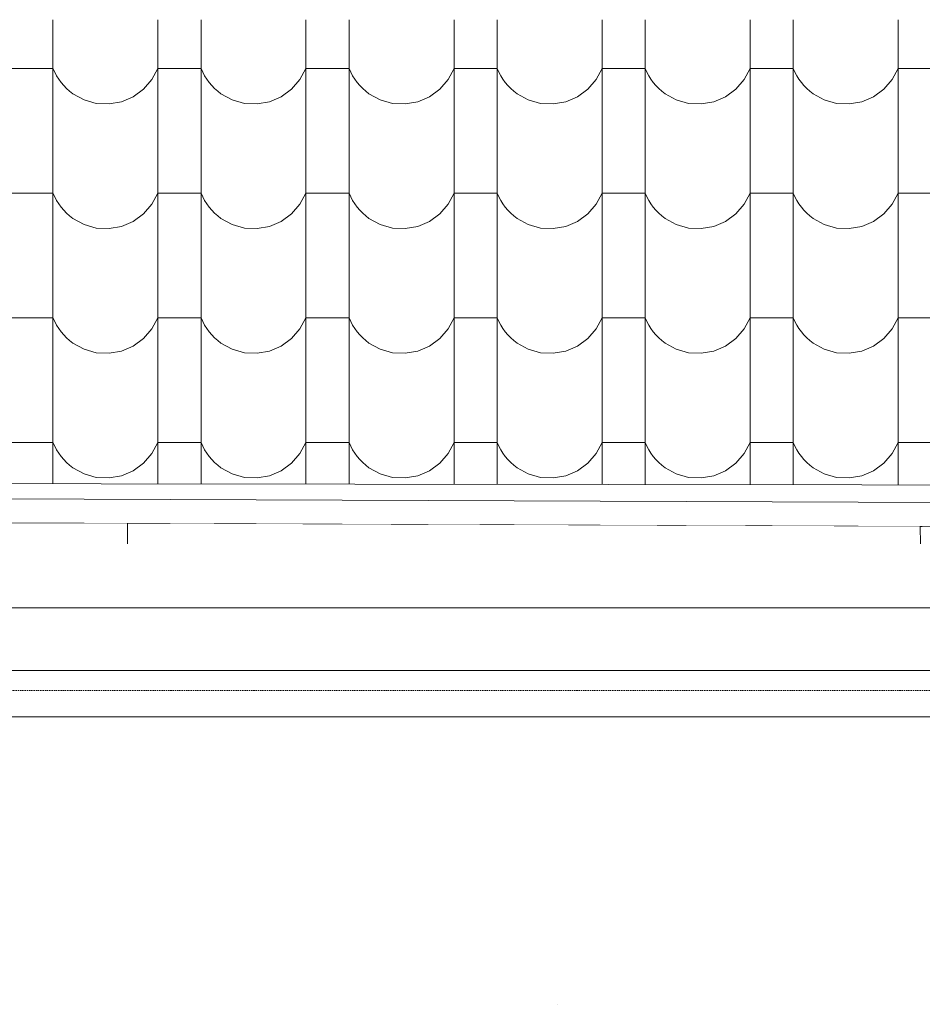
# Model space of a CAD drawing. Header units: millimetres. Extents: x -20699 to 32021, y -4298 to 11971.
# Tile 27 of 74: x -11418 to -10412, y 6480 to 7578. Entities that reach past the tile are written whole.
import ezdxf

# ---------------------------------------------------------------- set-up
doc = ezdxf.new("R2010")
doc.units = ezdxf.units.MM
doc.header["$MEASUREMENT"] = 0
doc.linetypes.add('Wipeout_Contour', pattern=[1000, 0, -1000])
doc.linetypes.add('Čárkovaná S', pattern=[2.5, 1.5, -1])
for name, color, linetype in [('A-A_1_2D prvky - obecné', 7, 'Continuous'), ('A-A_1_Bourané_Konstrukce - střechy a skořepiny', 7, 'Continuous'), ('A-A_1_Bourané_Výplně - Povrchové', 7, 'Continuous'), ('A-A_1_Konstrukce - krov', 7, 'Continuous'), ('A-A_1_Konstrukce - střechy a skořepiny', 7, 'Continuous'), ('A-A_1_Výplně - Povrchové', 7, 'Continuous')]:
    doc.layers.add(name, color=color, linetype=linetype)

# ---------------------------------------------------------------- blocks, each defined once
blk = doc.blocks.new('*X1', base_point=(-21954.7, -8431.5))
at = {"layer": 'A-A_1_Bourané_Výplně - Povrchové', "color": 251, "linetype": 'Continuous', "lineweight": 20, "true_color": 0x6a6a6a}
for p, q in [((-11380.9, 7577.5), (-11380.9, 7439)), ((-11263.9, 7577.5), (-11263.9, 7439)), ((-11215.9, 7577.5), (-11215.9, 7439)), ((-11098.9, 7577.5), (-11098.9, 7439)), ((-11050.9, 7577.5), (-11050.9, 7439)), ((-10933.9, 7577.5), (-10933.9, 7439)), ((-10885.9, 7577.5), (-10885.9, 7439)), ((-10768.9, 7577.5), (-10768.9, 7439)), ((-10720.9, 7577.5), (-10720.9, 7439)), ((-10603.9, 7577.5), (-10603.9, 7439)), ((-10555.9, 7577.5), (-10555.9, 7439)), ((-10438.9, 7577.5), (-10438.9, 7439)), ((-11404.9, 7523.5), (-11428.9, 7523.5)), ((-11380.9, 7523.5), (-11404.9, 7523.5)), ((-11380.9, 7523.5), (-11379, 7519.3)), ((-11270.6, 7511), (-11263.9, 7523.5)), ((-11239.9, 7523.5), (-11263.9, 7523.5)), ((-11215.9, 7523.5), (-11239.9, 7523.5)), ((-11215.9, 7523.5), (-11214, 7519.3)), ((-11105.6, 7511), (-11098.9, 7523.5)), ((-11074.9, 7523.5), (-11098.9, 7523.5)), ((-11050.9, 7523.5), (-11074.9, 7523.5)), ((-11050.9, 7523.5), (-11049, 7519.3)), ((-10940.6, 7511), (-10933.9, 7523.5)), ((-10909.9, 7523.5), (-10933.9, 7523.5)), ((-10885.9, 7523.5), (-10909.9, 7523.5)), ((-10885.9, 7523.5), (-10884, 7519.3)), ((-10775.6, 7511), (-10768.9, 7523.5)), ((-10744.9, 7523.5), (-10768.9, 7523.5)), ((-10720.9, 7523.5), (-10744.9, 7523.5)), ((-10720.9, 7523.5), (-10719, 7519.3)), ((-10610.6, 7511), (-10603.9, 7523.5)), ((-10579.9, 7523.5), (-10603.9, 7523.5)), ((-10555.9, 7523.5), (-10579.9, 7523.5)), ((-10555.9, 7523.5), (-10554, 7519.3)), ((-10445.6, 7511), (-10438.9, 7523.5)), ((-10414.9, 7523.5), (-10438.9, 7523.5)), ((-10390.9, 7523.5), (-10414.9, 7523.5)), ((-11379, 7519.3), (-11376.9, 7515.3)), ((-11376.9, 7515.3), (-11374.5, 7511.4)), ((-11374.5, 7511.4), (-11371.8, 7507.7)), ((-11279.9, 7500.2), (-11270.6, 7511)), ((-11214, 7519.3), (-11211.9, 7515.3)), ((-11211.9, 7515.3), (-11209.5, 7511.4)), ((-11209.5, 7511.4), (-11206.8, 7507.7)), ((-11114.9, 7500.2), (-11105.6, 7511)), ((-11049, 7519.3), (-11046.9, 7515.3)), ((-11046.9, 7515.3), (-11044.5, 7511.4)), ((-11044.5, 7511.4), (-11041.8, 7507.7)), ((-10949.9, 7500.2), (-10940.6, 7511)), ((-10884, 7519.3), (-10881.9, 7515.3)), ((-10881.9, 7515.3), (-10879.5, 7511.4)), ((-10879.5, 7511.4), (-10876.8, 7507.7)), ((-10784.9, 7500.2), (-10775.6, 7511)), ((-10719, 7519.3), (-10716.9, 7515.3)), ((-10716.9, 7515.3), (-10714.5, 7511.4)), ((-10714.5, 7511.4), (-10711.8, 7507.7)), ((-10619.9, 7500.2), (-10610.6, 7511)), ((-10554, 7519.3), (-10551.9, 7515.3)), ((-10551.9, 7515.3), (-10549.5, 7511.4)), ((-10549.5, 7511.4), (-10546.8, 7507.7)), ((-10454.9, 7500.2), (-10445.6, 7511)), ((-11371.8, 7507.7), (-11368.9, 7504.3)), ((-11368.9, 7504.3), (-11365.7, 7501)), ((-11365.7, 7501), (-11362.3, 7498)), ((-11362.3, 7498), (-11358.7, 7495.2)), ((-11291.4, 7491.9), (-11279.9, 7500.2)), ((-11206.8, 7507.7), (-11203.9, 7504.3)), ((-11203.9, 7504.3), (-11200.7, 7501)), ((-11200.7, 7501), (-11197.3, 7498)), ((-11197.3, 7498), (-11193.7, 7495.2)), ((-11126.4, 7491.9), (-11114.9, 7500.2)), ((-11041.8, 7507.7), (-11038.9, 7504.3)), ((-11038.9, 7504.3), (-11035.7, 7501)), ((-11035.7, 7501), (-11032.3, 7498)), ((-11032.3, 7498), (-11028.7, 7495.2)), ((-10961.4, 7491.9), (-10949.9, 7500.2)), ((-10876.8, 7507.7), (-10873.9, 7504.3)), ((-10873.9, 7504.3), (-10870.7, 7501)), ((-10870.7, 7501), (-10867.3, 7498)), ((-10867.3, 7498), (-10863.7, 7495.2)), ((-10796.4, 7491.9), (-10784.9, 7500.2)), ((-10711.8, 7507.7), (-10708.9, 7504.3)), ((-10708.9, 7504.3), (-10705.7, 7501)), ((-10705.7, 7501), (-10702.3, 7498)), ((-10702.3, 7498), (-10698.7, 7495.2)), ((-10631.4, 7491.9), (-10619.9, 7500.2)), ((-10546.8, 7507.7), (-10543.9, 7504.3)), ((-10543.9, 7504.3), (-10540.7, 7501)), ((-10540.7, 7501), (-10537.3, 7498)), ((-10537.3, 7498), (-10533.7, 7495.2)), ((-10466.4, 7491.9), (-10454.9, 7500.2)), ((-11358.7, 7495.2), (-11346.2, 7488.4)), ((-11346.2, 7488.4), (-11332.6, 7484.5)), ((-11304.4, 7486.3), (-11291.4, 7491.9)), ((-11193.7, 7495.2), (-11181.2, 7488.4)), ((-11181.2, 7488.4), (-11167.6, 7484.5)), ((-11139.4, 7486.3), (-11126.4, 7491.9)), ((-11028.7, 7495.2), (-11016.2, 7488.4)), ((-11016.2, 7488.4), (-11002.6, 7484.5)), ((-10974.4, 7486.3), (-10961.4, 7491.9)), ((-10863.7, 7495.2), (-10851.2, 7488.4)), ((-10851.2, 7488.4), (-10837.6, 7484.5)), ((-10809.4, 7486.3), (-10796.4, 7491.9)), ((-10698.7, 7495.2), (-10686.2, 7488.4)), ((-10686.2, 7488.4), (-10672.6, 7484.5)), ((-10644.4, 7486.3), (-10631.4, 7491.9)), ((-10533.7, 7495.2), (-10521.2, 7488.4)), ((-10521.2, 7488.4), (-10507.6, 7484.5)), ((-10479.4, 7486.3), (-10466.4, 7491.9)), ((-11332.6, 7484.5), (-11318.4, 7483.8)), ((-11318.4, 7483.8), (-11304.4, 7486.3)), ((-11167.6, 7484.5), (-11153.4, 7483.8)), ((-11153.4, 7483.8), (-11139.4, 7486.3)), ((-11002.6, 7484.5), (-10988.4, 7483.8)), ((-10988.4, 7483.8), (-10974.4, 7486.3)), ((-10837.6, 7484.5), (-10823.4, 7483.8)), ((-10823.4, 7483.8), (-10809.4, 7486.3)), ((-10672.6, 7484.5), (-10658.4, 7483.8)), ((-10658.4, 7483.8), (-10644.4, 7486.3)), ((-10507.6, 7484.5), (-10493.4, 7483.8)), ((-10493.4, 7483.8), (-10479.4, 7486.3)), ((-11380.9, 7438.5), (-11380.9, 7300)), ((-11263.9, 7438.5), (-11263.9, 7300)), ((-11215.9, 7438.5), (-11215.9, 7300)), ((-11098.9, 7438.5), (-11098.9, 7300)), ((-11050.9, 7438.5), (-11050.9, 7300)), ((-10933.9, 7438.5), (-10933.9, 7300)), ((-10885.9, 7438.5), (-10885.9, 7300)), ((-10768.9, 7438.5), (-10768.9, 7300)), ((-10720.9, 7438.5), (-10720.9, 7300)), ((-10603.9, 7438.5), (-10603.9, 7300)), ((-10555.9, 7438.5), (-10555.9, 7300)), ((-10438.9, 7438.5), (-10438.9, 7300)), ((-11404.9, 7384.5), (-11428.9, 7384.5)), ((-11380.9, 7384.5), (-11404.9, 7384.5)), ((-11380.9, 7384.5), (-11379, 7380.3)), ((-11379, 7380.3), (-11376.9, 7376.3)), ((-11270.6, 7372), (-11263.9, 7384.5)), ((-11239.9, 7384.5), (-11263.9, 7384.5)), ((-11215.9, 7384.5), (-11239.9, 7384.5)), ((-11215.9, 7384.5), (-11214, 7380.3)), ((-11214, 7380.3), (-11211.9, 7376.3)), ((-11105.6, 7372), (-11098.9, 7384.5)), ((-11074.9, 7384.5), (-11098.9, 7384.5)), ((-11050.9, 7384.5), (-11074.9, 7384.5)), ((-11050.9, 7384.5), (-11049, 7380.3)), ((-11049, 7380.3), (-11046.9, 7376.3)), ((-10940.6, 7372), (-10933.9, 7384.5)), ((-10909.9, 7384.5), (-10933.9, 7384.5)), ((-10885.9, 7384.5), (-10909.9, 7384.5)), ((-10885.9, 7384.5), (-10884, 7380.3)), ((-10884, 7380.3), (-10881.9, 7376.3)), ((-10775.6, 7372), (-10768.9, 7384.5)), ((-10744.9, 7384.5), (-10768.9, 7384.5)), ((-10720.9, 7384.5), (-10744.9, 7384.5)), ((-10720.9, 7384.5), (-10719, 7380.3)), ((-10719, 7380.3), (-10716.9, 7376.3)), ((-10610.6, 7372), (-10603.9, 7384.5)), ((-10579.9, 7384.5), (-10603.9, 7384.5)), ((-10555.9, 7384.5), (-10579.9, 7384.5)), ((-10555.9, 7384.5), (-10554, 7380.3)), ((-10554, 7380.3), (-10551.9, 7376.3)), ((-10445.6, 7372), (-10438.9, 7384.5)), ((-10414.9, 7384.5), (-10438.9, 7384.5)), ((-10390.9, 7384.5), (-10414.9, 7384.5)), ((-11376.9, 7376.3), (-11374.5, 7372.4)), ((-11374.5, 7372.4), (-11371.8, 7368.7)), ((-11371.8, 7368.7), (-11368.9, 7365.3)), ((-11279.9, 7361.2), (-11270.6, 7372)), ((-11211.9, 7376.3), (-11209.5, 7372.4)), ((-11209.5, 7372.4), (-11206.8, 7368.7)), ((-11206.8, 7368.7), (-11203.9, 7365.3)), ((-11114.9, 7361.2), (-11105.6, 7372)), ((-11046.9, 7376.3), (-11044.5, 7372.4)), ((-11044.5, 7372.4), (-11041.8, 7368.7)), ((-11041.8, 7368.7), (-11038.9, 7365.3)), ((-10949.9, 7361.2), (-10940.6, 7372)), ((-10881.9, 7376.3), (-10879.5, 7372.4)), ((-10879.5, 7372.4), (-10876.8, 7368.7)), ((-10876.8, 7368.7), (-10873.9, 7365.3)), ((-10784.9, 7361.2), (-10775.6, 7372)), ((-10716.9, 7376.3), (-10714.5, 7372.4)), ((-10714.5, 7372.4), (-10711.8, 7368.7)), ((-10711.8, 7368.7), (-10708.9, 7365.3)), ((-10619.9, 7361.2), (-10610.6, 7372)), ((-10551.9, 7376.3), (-10549.5, 7372.4)), ((-10549.5, 7372.4), (-10546.8, 7368.7)), ((-10546.8, 7368.7), (-10543.9, 7365.3)), ((-10454.9, 7361.2), (-10445.6, 7372)), ((-11368.9, 7365.3), (-11365.7, 7362)), ((-11365.7, 7362), (-11362.3, 7359)), ((-11362.3, 7359), (-11358.7, 7356.2)), ((-11358.7, 7356.2), (-11346.2, 7349.4)), ((-11291.4, 7352.9), (-11279.9, 7361.2)), ((-11203.9, 7365.3), (-11200.7, 7362)), ((-11200.7, 7362), (-11197.3, 7359)), ((-11197.3, 7359), (-11193.7, 7356.2)), ((-11193.7, 7356.2), (-11181.2, 7349.4)), ((-11126.4, 7352.9), (-11114.9, 7361.2)), ((-11038.9, 7365.3), (-11035.7, 7362)), ((-11035.7, 7362), (-11032.3, 7359)), ((-11032.3, 7359), (-11028.7, 7356.2)), ((-11028.7, 7356.2), (-11016.2, 7349.4)), ((-10961.4, 7352.9), (-10949.9, 7361.2)), ((-10873.9, 7365.3), (-10870.7, 7362)), ((-10870.7, 7362), (-10867.3, 7359)), ((-10867.3, 7359), (-10863.7, 7356.2)), ((-10863.7, 7356.2), (-10851.2, 7349.4)), ((-10796.4, 7352.9), (-10784.9, 7361.2)), ((-10708.9, 7365.3), (-10705.7, 7362)), ((-10705.7, 7362), (-10702.3, 7359)), ((-10702.3, 7359), (-10698.7, 7356.2)), ((-10698.7, 7356.2), (-10686.2, 7349.4)), ((-10631.4, 7352.9), (-10619.9, 7361.2)), ((-10543.9, 7365.3), (-10540.7, 7362)), ((-10540.7, 7362), (-10537.3, 7359)), ((-10537.3, 7359), (-10533.7, 7356.2)), ((-10533.7, 7356.2), (-10521.2, 7349.4)), ((-10466.4, 7352.9), (-10454.9, 7361.2)), ((-11346.2, 7349.4), (-11332.6, 7345.5)), ((-11332.6, 7345.5), (-11318.4, 7344.8)), ((-11318.4, 7344.8), (-11304.4, 7347.3)), ((-11304.4, 7347.3), (-11291.4, 7352.9)), ((-11181.2, 7349.4), (-11167.6, 7345.5)), ((-11167.6, 7345.5), (-11153.4, 7344.8)), ((-11153.4, 7344.8), (-11139.4, 7347.3)), ((-11139.4, 7347.3), (-11126.4, 7352.9)), ((-11016.2, 7349.4), (-11002.6, 7345.5)), ((-11002.6, 7345.5), (-10988.4, 7344.8)), ((-10988.4, 7344.8), (-10974.4, 7347.3)), ((-10974.4, 7347.3), (-10961.4, 7352.9)), ((-10851.2, 7349.4), (-10837.6, 7345.5)), ((-10837.6, 7345.5), (-10823.4, 7344.8)), ((-10823.4, 7344.8), (-10809.4, 7347.3)), ((-10809.4, 7347.3), (-10796.4, 7352.9)), ((-10686.2, 7349.4), (-10672.6, 7345.5)), ((-10672.6, 7345.5), (-10658.4, 7344.8)), ((-10658.4, 7344.8), (-10644.4, 7347.3)), ((-10644.4, 7347.3), (-10631.4, 7352.9)), ((-10521.2, 7349.4), (-10507.6, 7345.5)), ((-10507.6, 7345.5), (-10493.4, 7344.8)), ((-10493.4, 7344.8), (-10479.4, 7347.3)), ((-10479.4, 7347.3), (-10466.4, 7352.9)), ((-11380.9, 7299.5), (-11380.9, 7161)), ((-11263.9, 7299.5), (-11263.9, 7161)), ((-11215.9, 7299.5), (-11215.9, 7161)), ((-11098.9, 7299.5), (-11098.9, 7161)), ((-11050.9, 7299.5), (-11050.9, 7161)), ((-10933.9, 7299.5), (-10933.9, 7161)), ((-10885.9, 7299.5), (-10885.9, 7161)), ((-10768.9, 7299.5), (-10768.9, 7161)), ((-10720.9, 7299.5), (-10720.9, 7161)), ((-10603.9, 7299.5), (-10603.9, 7161)), ((-10555.9, 7299.5), (-10555.9, 7161)), ((-10438.9, 7299.5), (-10438.9, 7161)), ((-11404.9, 7245.5), (-11428.9, 7245.5)), ((-11380.9, 7245.5), (-11404.9, 7245.5)), ((-11380.9, 7245.5), (-11379, 7241.3)), ((-11270.6, 7233), (-11263.9, 7245.5)), ((-11239.9, 7245.5), (-11263.9, 7245.5)), ((-11215.9, 7245.5), (-11239.9, 7245.5)), ((-11215.9, 7245.5), (-11214, 7241.3)), ((-11105.6, 7233), (-11098.9, 7245.5)), ((-11074.9, 7245.5), (-11098.9, 7245.5)), ((-11050.9, 7245.5), (-11074.9, 7245.5)), ((-11050.9, 7245.5), (-11049, 7241.3)), ((-10940.6, 7233), (-10933.9, 7245.5)), ((-10909.9, 7245.5), (-10933.9, 7245.5)), ((-10885.9, 7245.5), (-10909.9, 7245.5)), ((-10885.9, 7245.5), (-10884, 7241.3)), ((-10775.6, 7233), (-10768.9, 7245.5)), ((-10744.9, 7245.5), (-10768.9, 7245.5)), ((-10720.9, 7245.5), (-10744.9, 7245.5)), ((-10720.9, 7245.5), (-10719, 7241.3)), ((-10610.6, 7233), (-10603.9, 7245.5)), ((-10579.9, 7245.5), (-10603.9, 7245.5)), ((-10555.9, 7245.5), (-10579.9, 7245.5)), ((-10555.9, 7245.5), (-10554, 7241.3)), ((-10445.6, 7233), (-10438.9, 7245.5)), ((-10414.9, 7245.5), (-10438.9, 7245.5)), ((-10390.9, 7245.5), (-10414.9, 7245.5)), ((-11379, 7241.3), (-11376.9, 7237.3)), ((-11376.9, 7237.3), (-11374.5, 7233.4)), ((-11214, 7241.3), (-11211.9, 7237.3)), ((-11211.9, 7237.3), (-11209.5, 7233.4)), ((-11049, 7241.3), (-11046.9, 7237.3)), ((-11046.9, 7237.3), (-11044.5, 7233.4)), ((-10884, 7241.3), (-10881.9, 7237.3)), ((-10881.9, 7237.3), (-10879.5, 7233.4)), ((-10719, 7241.3), (-10716.9, 7237.3)), ((-10716.9, 7237.3), (-10714.5, 7233.4)), ((-10554, 7241.3), (-10551.9, 7237.3)), ((-10551.9, 7237.3), (-10549.5, 7233.4)), ((-11374.5, 7233.4), (-11371.8, 7229.7)), ((-11371.8, 7229.7), (-11368.9, 7226.3)), ((-11368.9, 7226.3), (-11365.7, 7223)), ((-11279.9, 7222.2), (-11270.6, 7233)), ((-11209.5, 7233.4), (-11206.8, 7229.7)), ((-11206.8, 7229.7), (-11203.9, 7226.3)), ((-11203.9, 7226.3), (-11200.7, 7223)), ((-11114.9, 7222.2), (-11105.6, 7233)), ((-11044.5, 7233.4), (-11041.8, 7229.7)), ((-11041.8, 7229.7), (-11038.9, 7226.3)), ((-11038.9, 7226.3), (-11035.7, 7223)), ((-10949.9, 7222.2), (-10940.6, 7233)), ((-10879.5, 7233.4), (-10876.8, 7229.7)), ((-10876.8, 7229.7), (-10873.9, 7226.3)), ((-10873.9, 7226.3), (-10870.7, 7223)), ((-10784.9, 7222.2), (-10775.6, 7233)), ((-10714.5, 7233.4), (-10711.8, 7229.7)), ((-10711.8, 7229.7), (-10708.9, 7226.3)), ((-10708.9, 7226.3), (-10705.7, 7223)), ((-10619.9, 7222.2), (-10610.6, 7233)), ((-10549.5, 7233.4), (-10546.8, 7229.7)), ((-10546.8, 7229.7), (-10543.9, 7226.3)), ((-10543.9, 7226.3), (-10540.7, 7223)), ((-10454.9, 7222.2), (-10445.6, 7233)), ((-11365.7, 7223), (-11362.3, 7220)), ((-11362.3, 7220), (-11358.7, 7217.2)), ((-11358.7, 7217.2), (-11346.2, 7210.4)), ((-11304.4, 7208.3), (-11291.4, 7213.9)), ((-11291.4, 7213.9), (-11279.9, 7222.2)), ((-11200.7, 7223), (-11197.3, 7220)), ((-11197.3, 7220), (-11193.7, 7217.2)), ((-11193.7, 7217.2), (-11181.2, 7210.4)), ((-11139.4, 7208.3), (-11126.4, 7213.9)), ((-11126.4, 7213.9), (-11114.9, 7222.2)), ((-11035.7, 7223), (-11032.3, 7220)), ((-11032.3, 7220), (-11028.7, 7217.2)), ((-11028.7, 7217.2), (-11016.2, 7210.4)), ((-10974.4, 7208.3), (-10961.4, 7213.9)), ((-10961.4, 7213.9), (-10949.9, 7222.2)), ((-10870.7, 7223), (-10867.3, 7220)), ((-10867.3, 7220), (-10863.7, 7217.2)), ((-10863.7, 7217.2), (-10851.2, 7210.4)), ((-10809.4, 7208.3), (-10796.4, 7213.9)), ((-10796.4, 7213.9), (-10784.9, 7222.2)), ((-10705.7, 7223), (-10702.3, 7220)), ((-10702.3, 7220), (-10698.7, 7217.2)), ((-10698.7, 7217.2), (-10686.2, 7210.4)), ((-10644.4, 7208.3), (-10631.4, 7213.9)), ((-10631.4, 7213.9), (-10619.9, 7222.2)), ((-10540.7, 7223), (-10537.3, 7220)), ((-10537.3, 7220), (-10533.7, 7217.2)), ((-10533.7, 7217.2), (-10521.2, 7210.4)), ((-10479.4, 7208.3), (-10466.4, 7213.9)), ((-10466.4, 7213.9), (-10454.9, 7222.2)), ((-11346.2, 7210.4), (-11332.6, 7206.5)), ((-11332.6, 7206.5), (-11318.4, 7205.8)), ((-11318.4, 7205.8), (-11304.4, 7208.3)), ((-11181.2, 7210.4), (-11167.6, 7206.5)), ((-11167.6, 7206.5), (-11153.4, 7205.8)), ((-11153.4, 7205.8), (-11139.4, 7208.3)), ((-11016.2, 7210.4), (-11002.6, 7206.5)), ((-11002.6, 7206.5), (-10988.4, 7205.8)), ((-10988.4, 7205.8), (-10974.4, 7208.3)), ((-10851.2, 7210.4), (-10837.6, 7206.5)), ((-10837.6, 7206.5), (-10823.4, 7205.8)), ((-10823.4, 7205.8), (-10809.4, 7208.3)), ((-10686.2, 7210.4), (-10672.6, 7206.5)), ((-10672.6, 7206.5), (-10658.4, 7205.8)), ((-10658.4, 7205.8), (-10644.4, 7208.3)), ((-10521.2, 7210.4), (-10507.6, 7206.5)), ((-10507.6, 7206.5), (-10493.4, 7205.8)), ((-10493.4, 7205.8), (-10479.4, 7208.3)), ((-11380.9, 7160.5), (-11380.9, 7060.3)), ((-11263.9, 7160.5), (-11263.9, 7060.2)), ((-11215.9, 7160.5), (-11215.9, 7060.1)), ((-11098.9, 7160.5), (-11098.9, 7060)), ((-11050.9, 7160.5), (-11050.9, 7059.9)), ((-10933.9, 7160.5), (-10933.9, 7059.8)), ((-10885.9, 7160.5), (-10885.9, 7059.7)), ((-10768.9, 7160.5), (-10768.9, 7059.5)), ((-10720.9, 7160.5), (-10720.9, 7059.5)), ((-10603.9, 7160.5), (-10603.9, 7059.3)), ((-10555.9, 7160.5), (-10555.9, 7059.3)), ((-10438.9, 7160.5), (-10438.9, 7059.1)), ((-11404.9, 7106.5), (-11428.9, 7106.5)), ((-11380.9, 7106.5), (-11404.9, 7106.5)), ((-11380.9, 7106.5), (-11379, 7102.3)), ((-11270.6, 7094), (-11263.9, 7106.5)), ((-11239.9, 7106.5), (-11263.9, 7106.5)), ((-11215.9, 7106.5), (-11239.9, 7106.5)), ((-11215.9, 7106.5), (-11214, 7102.3)), ((-11105.6, 7094), (-11098.9, 7106.5)), ((-11074.9, 7106.5), (-11098.9, 7106.5)), ((-11050.9, 7106.5), (-11074.9, 7106.5)), ((-11050.9, 7106.5), (-11049, 7102.3)), ((-10940.6, 7094), (-10933.9, 7106.5)), ((-10909.9, 7106.5), (-10933.9, 7106.5)), ((-10885.9, 7106.5), (-10909.9, 7106.5)), ((-10885.9, 7106.5), (-10884, 7102.3)), ((-10775.6, 7094), (-10768.9, 7106.5)), ((-10744.9, 7106.5), (-10768.9, 7106.5)), ((-10720.9, 7106.5), (-10744.9, 7106.5)), ((-10720.9, 7106.5), (-10719, 7102.3)), ((-10610.6, 7094), (-10603.9, 7106.5)), ((-10579.9, 7106.5), (-10603.9, 7106.5)), ((-10555.9, 7106.5), (-10579.9, 7106.5)), ((-10555.9, 7106.5), (-10554, 7102.3)), ((-10445.6, 7094), (-10438.9, 7106.5)), ((-10414.9, 7106.5), (-10438.9, 7106.5)), ((-10390.9, 7106.5), (-10414.9, 7106.5)), ((-11379, 7102.3), (-11376.9, 7098.3)), ((-11376.9, 7098.3), (-11374.5, 7094.4)), ((-11374.5, 7094.4), (-11371.8, 7090.7)), ((-11279.9, 7083.2), (-11270.6, 7094)), ((-11214, 7102.3), (-11211.9, 7098.3)), ((-11211.9, 7098.3), (-11209.5, 7094.4)), ((-11209.5, 7094.4), (-11206.8, 7090.7)), ((-11114.9, 7083.2), (-11105.6, 7094)), ((-11049, 7102.3), (-11046.9, 7098.3)), ((-11046.9, 7098.3), (-11044.5, 7094.4)), ((-11044.5, 7094.4), (-11041.8, 7090.7)), ((-10949.9, 7083.2), (-10940.6, 7094)), ((-10884, 7102.3), (-10881.9, 7098.3)), ((-10881.9, 7098.3), (-10879.5, 7094.4)), ((-10879.5, 7094.4), (-10876.8, 7090.7)), ((-10784.9, 7083.2), (-10775.6, 7094)), ((-10719, 7102.3), (-10716.9, 7098.3)), ((-10716.9, 7098.3), (-10714.5, 7094.4)), ((-10714.5, 7094.4), (-10711.8, 7090.7)), ((-10619.9, 7083.2), (-10610.6, 7094)), ((-10554, 7102.3), (-10551.9, 7098.3)), ((-10551.9, 7098.3), (-10549.5, 7094.4)), ((-10549.5, 7094.4), (-10546.8, 7090.7)), ((-10454.9, 7083.2), (-10445.6, 7094)), ((-11371.8, 7090.7), (-11368.9, 7087.3)), ((-11368.9, 7087.3), (-11365.7, 7084)), ((-11365.7, 7084), (-11362.3, 7081)), ((-11362.3, 7081), (-11358.7, 7078.2)), ((-11291.4, 7074.9), (-11279.9, 7083.2)), ((-11206.8, 7090.7), (-11203.9, 7087.3)), ((-11203.9, 7087.3), (-11200.7, 7084)), ((-11200.7, 7084), (-11197.3, 7081)), ((-11197.3, 7081), (-11193.7, 7078.2)), ((-11126.4, 7074.9), (-11114.9, 7083.2)), ((-11041.8, 7090.7), (-11038.9, 7087.3)), ((-11038.9, 7087.3), (-11035.7, 7084)), ((-11035.7, 7084), (-11032.3, 7081)), ((-11032.3, 7081), (-11028.7, 7078.2)), ((-10961.4, 7074.9), (-10949.9, 7083.2)), ((-10876.8, 7090.7), (-10873.9, 7087.3)), ((-10873.9, 7087.3), (-10870.7, 7084)), ((-10870.7, 7084), (-10867.3, 7081)), ((-10867.3, 7081), (-10863.7, 7078.2)), ((-10796.4, 7074.9), (-10784.9, 7083.2)), ((-10711.8, 7090.7), (-10708.9, 7087.3)), ((-10708.9, 7087.3), (-10705.7, 7084)), ((-10705.7, 7084), (-10702.3, 7081)), ((-10702.3, 7081), (-10698.7, 7078.2)), ((-10631.4, 7074.9), (-10619.9, 7083.2)), ((-10546.8, 7090.7), (-10543.9, 7087.3)), ((-10543.9, 7087.3), (-10540.7, 7084)), ((-10540.7, 7084), (-10537.3, 7081)), ((-10537.3, 7081), (-10533.7, 7078.2)), ((-10466.4, 7074.9), (-10454.9, 7083.2)), ((-11358.7, 7078.2), (-11346.2, 7071.4)), ((-11346.2, 7071.4), (-11332.6, 7067.5)), ((-11304.4, 7069.3), (-11291.4, 7074.9)), ((-11193.7, 7078.2), (-11181.2, 7071.4)), ((-11181.2, 7071.4), (-11167.6, 7067.5)), ((-11139.4, 7069.3), (-11126.4, 7074.9)), ((-11028.7, 7078.2), (-11016.2, 7071.4)), ((-11016.2, 7071.4), (-11002.6, 7067.5)), ((-10974.4, 7069.3), (-10961.4, 7074.9)), ((-10863.7, 7078.2), (-10851.2, 7071.4)), ((-10851.2, 7071.4), (-10837.6, 7067.5)), ((-10809.4, 7069.3), (-10796.4, 7074.9)), ((-10698.7, 7078.2), (-10686.2, 7071.4)), ((-10686.2, 7071.4), (-10672.6, 7067.5)), ((-10644.4, 7069.3), (-10631.4, 7074.9)), ((-10533.7, 7078.2), (-10521.2, 7071.4)), ((-10521.2, 7071.4), (-10507.6, 7067.5)), ((-10479.4, 7069.3), (-10466.4, 7074.9)), ((-11332.6, 7067.5), (-11318.4, 7066.8)), ((-11318.4, 7066.8), (-11304.4, 7069.3)), ((-11167.6, 7067.5), (-11153.4, 7066.8)), ((-11153.4, 7066.8), (-11139.4, 7069.3)), ((-11002.6, 7067.5), (-10988.4, 7066.8)), ((-10988.4, 7066.8), (-10974.4, 7069.3)), ((-10837.6, 7067.5), (-10823.4, 7066.8)), ((-10823.4, 7066.8), (-10809.4, 7069.3)), ((-10672.6, 7067.5), (-10658.4, 7066.8)), ((-10658.4, 7066.8), (-10644.4, 7069.3)), ((-10507.6, 7067.5), (-10493.4, 7066.8)), ((-10493.4, 7066.8), (-10479.4, 7069.3))]:
    blk.add_line(p, q, dxfattribs=at)

msp = doc.modelspace()

# ---------------------------------------------------------------- linework, layer by layer
at = {"layer": 'A-A_1_2D prvky - obecné', "color": 254, "linetype": 'Čárkovaná S', "lineweight": 13}
msp.add_line((-18902.6, 6830), (-9430.7, 6830), dxfattribs=at)
at = {"layer": 'A-A_1_Bourané_Konstrukce - střechy a skořepiny', "color": 42, "linetype": 'Continuous', "lineweight": 13, "true_color": 0xe4ad2c}
for p, q in [((-19153.4, 7022.1), (-9820.5, 7022.1)), ((-19045.4, 6922.1), (-9612.2, 6922.1)), ((-9566.6, 6852), (-18829.1, 6852)), ((-9521.4, 6800.5), (-18825.5, 6800.5)), ((-9514.1, 6800.5), (-18819.4, 6800.5))]:
    msp.add_line(p, q, dxfattribs=at)
at = {"layer": 'A-A_1_Bourané_Konstrukce - střechy a skořepiny', "color": 42, "linetype": 'Wipeout_Contour', "lineweight": 13, "true_color": 0xe4ad2c}
for p, q in [((-9514.1, 6800.5), (-18819.3, 6800.5)), ((-18819.3, 6480), (-9473.9, 6480))]:
    msp.add_line(p, q, dxfattribs=at)
at = {"layer": 'A-A_1_Bourané_Konstrukce - střechy a skořepiny', "color": 42, "linetype": 'Continuous', "lineweight": 13, "true_color": 0xe4ad2c, "flags": 128}
msp.add_lwpolyline([(-18955.5, 7070.2), (-9632, 7058.1), (-4363.3, 10800.4), (-14369, 10800.4)], close=True, dxfattribs=at)

# ---------------------------------------------------------------- block references
at = {"layer": 'A-A_1_Konstrukce - střechy a skořepiny', "color": 9, "linetype": 'Continuous', "lineweight": 13}
msp.add_blockref('*X1', (-21954.7, -8431.5), dxfattribs=at)

# ---------------------------------------------------------------- wipeouts: each hides what was drawn before it
at = {"color": 254, "linetype": 'Wipeout_Contour', "lineweight": 0, "ltscale": 51686.46933}
msp.add_wipeout([(-11298, 7016.3), (-11298, 6993.3), (-10414.1, 6993.3), (-10414.5, 7012.9)], dxfattribs=at).dxf.layer = 'A-A_1_Bourané_Výplně - Povrchové'

# ---------------------------------------------------------------- next in the draw order: wipeouts: each hides what was drawn before it
at = {"color": 254, "linetype": 'Wipeout_Contour', "lineweight": 0, "ltscale": 99983.809413}
msp.add_wipeout([(-9645.3, 7036.7), (-18937.5, 7071.8), (-18929, 7045.1), (-9602.4, 7009.9), (-9602.4, 7013), (-9636.4, 7013.5), (-9643.2, 7029.6)], dxfattribs=at).dxf.layer = 'A-A_1_Bourané_Výplně - Povrchové'

# ---------------------------------------------------------------- next in the draw order: linework, layer by layer
at = {"layer": 'A-A_1_Bourané_Konstrukce - střechy a skořepiny', "color": 251, "linetype": 'Continuous', "lineweight": 20, "true_color": 0x6a6a6a}
msp.add_line((-18937.5, 7071.8), (-9645.3, 7036.7), dxfattribs=at)

# ---------------------------------------------------------------- next in the draw order: wipeouts: each hides what was drawn before it
at = {"color": 254, "linetype": 'Wipeout_Contour', "lineweight": 0, "ltscale": 53377.632279}
msp.add_wipeout([(-11298, 7016.3), (-11418, 7016.7), (-11418, 6993.3), (-11298, 6993.3)], dxfattribs=at).dxf.layer = 'A-A_1_Výplně - Povrchové'
at = {"color": 254, "linetype": 'Wipeout_Contour', "lineweight": 0, "ltscale": 50196.152867}
msp.add_wipeout([(-10412, 7012.9), (-10414.5, 7012.9), (-10414.1, 6993.3), (-10412, 6993.3)], dxfattribs=at).dxf.layer = 'A-A_1_Výplně - Povrchové'

# ---------------------------------------------------------------- next in the draw order: linework, layer by layer
at = {"layer": 'A-A_1_Bourané_Konstrukce - střechy a skořepiny', "color": 251, "linetype": 'Continuous', "lineweight": 20, "true_color": 0x6a6a6a}
msp.add_line((-9602.4, 7009.9), (-18929, 7045.1), dxfattribs=at)
at = {"layer": 'A-A_1_Konstrukce - krov', "color": 8, "linetype": 'Continuous', "lineweight": 13}
for p, q in [((-11298, 6993.3), (-11298, 7016.3)), ((-10414.1, 6993.3), (-10414.5, 7012.9))]:
    msp.add_line(p, q, dxfattribs=at)

doc.saveas('drawing.dxf')
